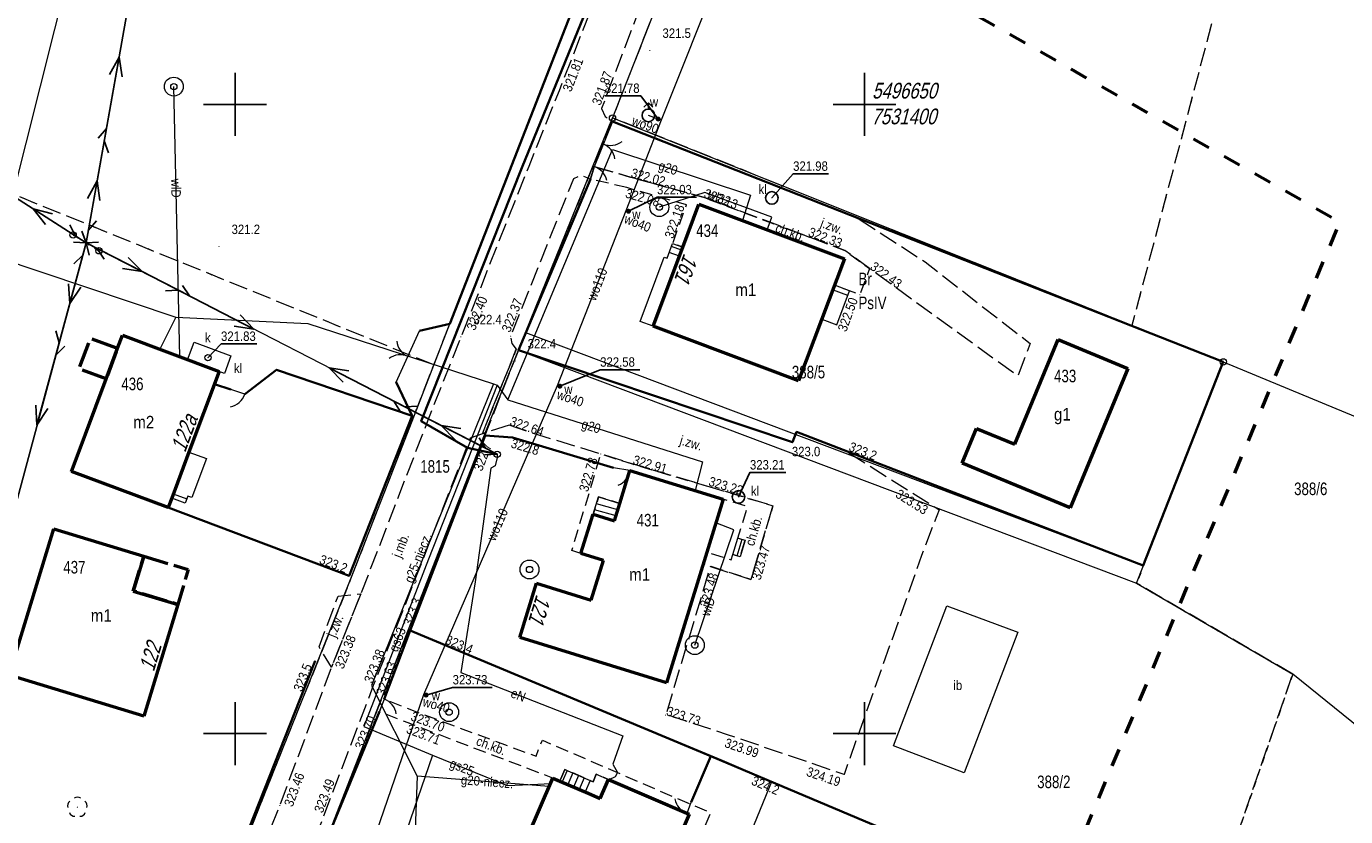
# Model space of a CAD drawing. Header units: metres. Extents: x 7523615 to 7533948, y 5492686 to 5502120.
# Tile 180 of 256: x 7531333 to 7531438, y 5496593 to 5496656. Entities that reach past the tile are written whole.
import ezdxf
from ezdxf.enums import TextEntityAlignment as Align

# ---------------------------------------------------------------- set-up
doc = ezdxf.new("R2010")
doc.units = ezdxf.units.M
for name, pattern in [('1.0_0.5', [1.5, 1, -0.5]), ('1.4_1.4', [2.8, 1.4, -1.4]), ('1.5_0.5', [2, 1.5, -0.5]), ('2.0_0.5', [2.5, 2, -0.5]), ('219-500', [0]), ('egkk-500', [2, 1.5, -0.5]), ('egug-500', [1, 0.5, -0.5]), ('otob_500', [0]), ('otof_500', [0]), ('suep_nn_500', [0]), ('supp_500', [1, 0.5, -0.5]), ('sutp_500', [0])]:
    doc.linetypes.add(name, pattern=pattern)
doc.layers.get('0').update_dxf_attribs({"color": 2, "lineweight": 5})
doc.styles.get("Standard").update_dxf_attribs({"font": 'Working1250', "width": 0.75})
doc.linetypes.add('902-500', pattern='A,3.75,0,[1,ksztalty.shx,S=0.5,R=0,X=0,Y=0],3.75', length=7.5)

# ---------------------------------------------------------------- blocks, each defined once
blk = doc.blocks.new('203')
at = {"linetype": 'Continuous', "lineweight": 0}
h = blk.add_hatch(color=0, dxfattribs=at)
edge = h.paths.add_edge_path()
edge.add_arc((0, 0), 0.045, 0, 360)
blk = doc.blocks.new('202')
at = {"color": 0, "linetype": 'Continuous', "lineweight": 0}
blk.add_circle((0, 0), 0.25, dxfattribs=at)
blk = doc.blocks.new('PW01')
at = {"linetype": 'Continuous', "lineweight": 13}
h = blk.add_hatch(color=0, dxfattribs=at)
edge = h.paths.add_edge_path()
edge.add_arc((0, 0), 0.045, 0, 360)
blk = doc.blocks.new('US13')
at = {"color": 0, "linetype": 'Continuous', "lineweight": 13}
for radius in [0.75, 0.25]:
    blk.add_circle((0, 0), radius, dxfattribs=at)
blk = doc.blocks.new('OP021')
at = {"linetype": 'Continuous', "lineweight": 13}
h = blk.add_hatch(color=0, dxfattribs=at)
edge = h.paths.add_edge_path()
edge.add_arc((0, 0), 0.05, 0, 360)
at = {"color": 0, "linetype": 'Continuous', "lineweight": 13}
for centre, start, end in [((-0.38, 0.124), 121.308, 202.548), ((0, 0.4), 49.272, 130.728), ((0.38, 0.124), 337.452, 58.692), ((-0.235, -0.324), 193.221, 274.871), ((0.235, -0.324), 265.129, 346.779)]:
    blk.add_arc(centre, 0.4, start, end, dxfattribs=at)
blk = doc.blocks.new('US15')
at = {"color": 0, "linetype": 'Continuous', "lineweight": 13}
blk.add_circle((0, 0), 0.25, dxfattribs=at)
blk = doc.blocks.new('US25')
at = {"linetype": 'Continuous', "lineweight": 0}
h = blk.add_hatch(color=0, dxfattribs=at)
edge = h.paths.add_edge_path()
edge.add_arc((0, 0), 0.2, 0, 360)
blk = doc.blocks.new('SUWH')
at = {"color": 0, "linetype": 'Continuous'}
for p in [(-0.354, 0.646), (0, 0.5), (0.354, 0.646)]:
    blk.add_line(p, (0, 1), dxfattribs=at)
blk.add_circle((0, 0), 0.5, dxfattribs=at)
blk = doc.blocks.new('SM05')
at = {"color": 0, "linetype": 'Continuous', "lineweight": 13}
blk.add_circle((0, 0), 0.25, dxfattribs=at)
blk = doc.blocks.new('SUEP1')
at = {"color": 0, "linetype": 'Continuous'}
for p, q in [((0, 0), (5, 0)), ((5, 0), (3.5, 0.5)), ((5, 0), (3.5, -0.5)), ((5, 0), (15, 0)), ((15, 0), (13.5, 0.5)), ((15, 0), (13.5, -0.5))]:
    blk.add_line(p, q, dxfattribs=at)
blk = doc.blocks.new('SUTP')
at = {"color": 0, "linetype": 'Continuous'}
for p, q in [((0, 0), (0.866, 0.5)), ((0, 0), (9.232, 0)), ((1.866, -0.5), (1, 0)), ((7.366, -0.5), (8.232, 0)), ((9.232, 0), (8.366, 0.5))]:
    blk.add_line(p, q, dxfattribs=at)
blk = doc.blocks.new('OK02')
at = {"color": 0, "linetype": 'Continuous', "lineweight": 0}
for centre, start, end in [((-1.5, 0), 0, 60), ((1.5, 0), 120, 180)]:
    blk.add_arc(centre, 1.5, start, end, dxfattribs=at)
blk = doc.blocks.new('OK04')
at = {"color": 0, "linetype": 'Continuous', "lineweight": 0}
blk.add_arc((1.5, 0.001), 1.5, 120, 180, dxfattribs=at)
blk = doc.blocks.new('SUKM')
at = {"color": 0, "linetype": 'Continuous'}
blk.add_circle((0, 0), 0.5, dxfattribs=at)
blk = doc.blocks.new('US22')
at = {"color": 0, "linetype": 'Continuous', "lineweight": 13}
blk.add_circle((0, 0), 0.25, dxfattribs=at)
blk = doc.blocks.new('RAMKA500K')
at = {"color": 0}
for p, q in [((150, 147.5), (150, 152.5)), ((200, 147.5), (200, 152.5)), ((147.5, 150), (152.5, 150)), ((197.5, 150), (202.5, 150)), ((150, 97.5), (150, 102.5)), ((200, 97.5), (200, 102.5)), ((147.5, 100), (152.5, 100)), ((197.5, 100), (202.5, 100))]:
    blk.add_line(p, q, dxfattribs=at)

msp = doc.modelspace()

# ---------------------------------------------------------------- linework, layer by layer
at = {"layer": '217-kontur klasyfikacyjny', "color": 7, "linetype": 'egkk-500', "lineweight": 18, "flags": 128}
for points in [[(7531396.82, 5496691.88), (7531379.98, 5496648.93)], [(7531367.05, 5496632.56), (7531380.12, 5496666.04)], [(7531430.12, 5496666.09), (7531421.25, 5496632.44)], [(7531365.79, 5496629.3), (7531307.56, 5496652.93)], [(7531379.98, 5496648.93), (7531373.06, 5496631.87)], [(7531421.25, 5496632.44), (7531379.98, 5496648.93)], [(7531365.79, 5496629.3), (7531367.05, 5496632.56)], [(7531373.06, 5496631.87), (7531372.5, 5496630.48)], [(7531428.5, 5496629.54), (7531421.25, 5496632.44)], [(7531372.5, 5496630.48), (7531363.78, 5496608.26)], [(7531364.24, 5496625.31), (7531365.79, 5496629.3)], [(7531421.62, 5496611.95), (7531428.5, 5496629.54)], [(7531359.23, 5496612.38), (7531364.24, 5496625.31)], [(7531352.42, 5496595.36), (7531359.23, 5496612.38)], [(7531434.02, 5496604.73), (7531421.62, 5496611.95)], [(7531363.78, 5496608.26), (7531356.87, 5496590.55)], [(7531426.31, 5496582.32), (7531434.02, 5496604.73)], [(7531348.4, 5496585.26), (7531352.42, 5496595.36)]]:
    msp.add_lwpolyline(points, dxfattribs=at)
at = {"layer": '218-kontur użytku gruntowego', "color": 7, "linetype": 'egug-500', "lineweight": 18, "flags": 128}
for points in [[(7531396.82, 5496691.88), (7531379.98, 5496648.93)], [(7531367.05, 5496632.56), (7531380.12, 5496666.04)], [(7531430.12, 5496666.09), (7531421.25, 5496632.44)], [(7531365.79, 5496629.3), (7531307.56, 5496652.93)], [(7531379.98, 5496648.93), (7531373.06, 5496631.87)], [(7531421.25, 5496632.44), (7531379.98, 5496648.93)], [(7531365.79, 5496629.3), (7531367.05, 5496632.56)], [(7531373.06, 5496631.87), (7531372.5, 5496630.48)], [(7531421.25, 5496632.44), (7531428.5, 5496629.54)], [(7531372.5, 5496630.48), (7531363.78, 5496608.26)], [(7531364.24, 5496625.31), (7531365.79, 5496629.3)], [(7531428.5, 5496629.54), (7531421.62, 5496611.95)], [(7531359.23, 5496612.38), (7531364.24, 5496625.31)], [(7531352.42, 5496595.36), (7531359.23, 5496612.38)], [(7531421.62, 5496611.95), (7531434.02, 5496604.73)], [(7531363.78, 5496608.26), (7531356.87, 5496590.55)], [(7531434.02, 5496604.73), (7531426.31, 5496582.32)], [(7531348.4, 5496585.26), (7531352.42, 5496595.36)]]:
    msp.add_lwpolyline(points, dxfattribs=at)
at = {"layer": '219-działka ewidencyjna', "color": 3, "linetype": '219-500', "lineweight": 18, "flags": 128}
for points in [[(7531396.82, 5496691.88), (7531379.98, 5496648.93)], [(7531367.05, 5496632.56), (7531380.12, 5496666.04)], [(7531373.06, 5496631.87), (7531379.98, 5496648.93)], [(7531379.98, 5496648.93), (7531428.5, 5496629.54)], [(7531364.24, 5496625.31), (7531367.05, 5496632.56)], [(7531372.5, 5496630.48), (7531373.06, 5496631.87)], [(7531373.06, 5496631.87), (7531422.15, 5496613.35)], [(7531369.81, 5496623.73), (7531372.5, 5496630.48)], [(7531372.5, 5496630.48), (7531421.62, 5496611.95)], [(7531422.15, 5496613.35), (7531428.5, 5496629.54)], [(7531428.5, 5496629.54), (7531614.77, 5496552.36)], [(7531359.23, 5496612.38), (7531364.24, 5496625.31)], [(7531363.78, 5496608.26), (7531369.81, 5496623.73)], [(7531352.42, 5496595.36), (7531359.23, 5496612.38)], [(7531421.62, 5496611.95), (7531434.02, 5496604.73)], [(7531356.87, 5496590.55), (7531363.78, 5496608.26)], [(7531363.78, 5496608.26), (7531388.68, 5496597.89)], [(7531449.46, 5496592.23), (7531434.02, 5496604.73)], [(7531388.68, 5496597.89), (7531392.64, 5496596.2)], [(7531378.94, 5496562.74), (7531392.64, 5496596.2)], [(7531392.64, 5496596.2), (7531409.42, 5496589.07)], [(7531348.4, 5496585.26), (7531352.42, 5496595.36)]]:
    msp.add_lwpolyline(points, dxfattribs=at)
at = {"layer": '312-budynek ewidencyjny', "color": 7, "linetype": 'CONTINUOUS', "lineweight": 50, "flags": 128}
for points in [[(7531385.56, 5496638.65), (7531386.84, 5496642.07)], [(7531386.84, 5496642.07), (7531398.4, 5496637.73)], [(7531383.2, 5496632.37), (7531385.56, 5496638.65)], [(7531398.4, 5496637.73), (7531394.76, 5496628.03)], [(7531394.76, 5496628.03), (7531383.2, 5496632.37)], [(7531339.75, 5496628.18), (7531340.66, 5496630.62)], [(7531340.66, 5496630.62), (7531341.05, 5496631.65)], [(7531341.05, 5496631.65), (7531348.72, 5496628.78)], [(7531411.94, 5496622.99), (7531415.38, 5496631.31)], [(7531415.38, 5496631.31), (7531420.93, 5496629.02)], [(7531348.72, 5496628.78), (7531346.33, 5496622.37)], [(7531420.93, 5496629.02), (7531416.34, 5496617.93)], [(7531338.11, 5496623.79), (7531339.75, 5496628.18)], [(7531337.01, 5496620.84), (7531338.11, 5496623.79)], [(7531407.76, 5496621.48), (7531408.9, 5496624.24)], [(7531408.9, 5496624.24), (7531411.94, 5496622.99)], [(7531346.33, 5496622.37), (7531344.96, 5496618.72)], [(7531416.34, 5496617.93), (7531407.76, 5496621.48)], [(7531344.68, 5496617.97), (7531337.01, 5496620.84)], [(7531380.56, 5496618.29), (7531381.37, 5496620.92)], [(7531381.37, 5496620.92), (7531388.77, 5496618.63)], [(7531344.96, 5496618.72), (7531344.68, 5496617.97)], [(7531380.13, 5496616.91), (7531380.56, 5496618.29)], [(7531388.77, 5496618.63), (7531387.47, 5496614.41)], [(7531377.47, 5496614.31), (7531378.44, 5496617.43)], [(7531378.44, 5496617.43), (7531380.13, 5496616.91)], [(7531332.06, 5496604.65), (7531335.6, 5496616.28)], [(7531335.6, 5496616.28), (7531342.75, 5496614.1)], [(7531342.75, 5496614.1), (7531341.91, 5496611.33)], [(7531379.26, 5496613.76), (7531377.47, 5496614.31)], [(7531387.47, 5496614.41), (7531384.26, 5496604.04)], [(7531378.29, 5496610.6), (7531379.26, 5496613.76)], [(7531372.61, 5496607.64), (7531373.94, 5496611.95)], [(7531373.94, 5496611.95), (7531378.29, 5496610.6)], [(7531341.91, 5496611.33), (7531345.44, 5496610.26)], [(7531345.44, 5496610.26), (7531342.75, 5496601.39)], [(7531384.26, 5496604.04), (7531372.61, 5496607.64)], [(7531342.75, 5496601.39), (7531332.06, 5496604.65)], [(7531370.27, 5496584.87), (7531375.24, 5496596.46)], [(7531375.24, 5496596.46), (7531375.79, 5496596.22)], [(7531375.79, 5496596.22), (7531378.04, 5496595.26)], [(7531379.01, 5496594.84), (7531379.66, 5496596.34)], [(7531379.66, 5496596.34), (7531386.07, 5496593.59)], [(7531378.04, 5496595.26), (7531379.01, 5496594.84)], [(7531386.07, 5496593.59), (7531380.45, 5496580.5)]]:
    msp.add_lwpolyline(points, dxfattribs=at)
at = {"layer": '352-schody', "color": 7, "linetype": 'CONTINUOUS', "lineweight": 18, "flags": 128}
for points in [[(7531383.2, 5496632.37), (7531382.17, 5496632.76), (7531384.09, 5496637.87), (7531384.32, 5496637.78), (7531384.76, 5496638.95), (7531385.56, 5496638.65)], [(7531383.2, 5496632.37), (7531382.17, 5496632.76), (7531384.09, 5496637.87), (7531384.32, 5496637.78), (7531384.76, 5496638.95), (7531385.56, 5496638.65)], [(7531396.6, 5496632.93), (7531397.81, 5496632.48), (7531398.82, 5496635.18), (7531397.61, 5496635.63)], [(7531396.6, 5496632.93), (7531397.81, 5496632.48), (7531398.82, 5496635.18), (7531397.61, 5496635.63)], [(7531346.33, 5496622.37), (7531347.73, 5496621.85), (7531346.57, 5496618.76), (7531346.25, 5496618.88), (7531346.04, 5496618.32), (7531344.96, 5496618.72)], [(7531346.33, 5496622.37), (7531347.73, 5496621.85), (7531346.57, 5496618.76), (7531346.25, 5496618.88), (7531346.04, 5496618.32), (7531344.96, 5496618.72)], [(7531378.44, 5496617.43), (7531378.87, 5496618.81), (7531380.56, 5496618.29), (7531380.13, 5496616.91)], [(7531378.44, 5496617.43), (7531378.87, 5496618.81), (7531380.56, 5496618.29), (7531380.13, 5496616.91)], [(7531389.94, 5496615.54), (7531390.52, 5496615.37), (7531390.11, 5496614.05), (7531389.54, 5496614.23)], [(7531389.94, 5496615.54), (7531390.52, 5496615.37), (7531390.11, 5496614.05), (7531389.54, 5496614.23)], [(7531375.8, 5496596.22), (7531376.19, 5496597.14), (7531378.44, 5496596.17), (7531378.69, 5496596.76), (7531379.66, 5496596.34), (7531379.01, 5496594.84)], [(7531375.8, 5496596.22), (7531376.19, 5496597.14), (7531378.44, 5496596.17), (7531378.69, 5496596.76), (7531379.66, 5496596.34), (7531379.01, 5496594.84)]]:
    msp.add_lwpolyline(points, close=True, dxfattribs=at)
for points in [[(7531385.3, 5496637.95), (7531384.49, 5496638.24)], [(7531385.47, 5496638.42), (7531384.67, 5496638.7)], [(7531398.68, 5496634.81), (7531397.47, 5496635.26)], [(7531345.08, 5496619.05), (7531346.16, 5496618.65)], [(7531380.41, 5496617.79), (7531378.7, 5496618.27)], [(7531380.26, 5496617.31), (7531378.55, 5496617.79)], [(7531389.89, 5496614.12), (7531390.28, 5496615.44)], [(7531376.37, 5496597.06), (7531375.97, 5496596.15)], [(7531376.83, 5496596.87), (7531376.42, 5496595.95)], [(7531377.29, 5496596.67), (7531376.88, 5496595.75)], [(7531377.74, 5496596.47), (7531377.34, 5496595.56)], [(7531378.2, 5496596.27), (7531377.8, 5496595.36)]]:
    msp.add_lwpolyline(points, dxfattribs=at)
at = {"layer": 'blok - nawis', "color": 7, "linetype": '2.0_0.5', "lineweight": 50, "flags": 128}
for points in [[(7531339.75, 5496628.18), (7531337.6, 5496628.99), (7531338.51, 5496631.42), (7531340.66, 5496630.62)], [(7531342.75, 5496614.1), (7531346.28, 5496613.03), (7531345.44, 5496610.26), (7531341.91, 5496611.33)]]:
    msp.add_lwpolyline(points, close=True, dxfattribs=at)
at = {"layer": 'brama', "color": 7, "linetype": 'otob_500', "lineweight": 18, "flags": 128}
for points in [[(7531379.98, 5496648.65), (7531378.52, 5496645.05)], [(7531362.8, 5496627.93), (7531364.64, 5496632.01)]]:
    msp.add_lwpolyline(points, dxfattribs=at)
at = {"layer": 'chodnik', "color": 7, "linetype": '1.0_0.5', "lineweight": 18, "flags": 128}
for points in [[(7531381.11, 5496643.39), (7531378.22, 5496644.07), (7531378.52, 5496645.05), (7531381.39, 5496644.23), (7531387.18, 5496642.63), (7531398.44, 5496638.4), (7531400.39, 5496636.95), (7531399.64, 5496634.88), (7531398.82, 5496635.18), (7531397.61, 5496635.63), (7531398.4, 5496637.73), (7531386.84, 5496642.07), (7531385.56, 5496638.65), (7531384.76, 5496638.95), (7531385.85, 5496642.02)], [(7531377.47, 5496614.31), (7531376.75, 5496614.55), (7531379.06, 5496622.22), (7531381.54, 5496621.43), (7531390.72, 5496618.71), (7531392.73, 5496618.11), (7531390.98, 5496612.24), (7531387.77, 5496613.29), (7531387.18, 5496613.48), (7531387.47, 5496614.41), (7531389.41, 5496613.81), (7531389.54, 5496614.23), (7531390.11, 5496614.05), (7531390.52, 5496615.37), (7531389.94, 5496615.54), (7531390.71, 5496618.03), (7531388.77, 5496618.63), (7531381.37, 5496620.92), (7531380.56, 5496618.29), (7531378.87, 5496618.81), (7531378.44, 5496617.43)], [(7531361.48, 5496601.74), (7531361.85, 5496602.73), (7531364.14, 5496601.82), (7531373.91, 5496598.2), (7531374.41, 5496599.47), (7531387.76, 5496593.71), (7531386.56, 5496590.73), (7531385.11, 5496591.36), (7531386.07, 5496593.59), (7531379.66, 5496596.34), (7531378.69, 5496596.76), (7531378.44, 5496596.17), (7531376.19, 5496597.14), (7531375.8, 5496596.22), (7531375.24, 5496596.46), (7531363.75, 5496600.84)]]:
    msp.add_lwpolyline(points, close=True, dxfattribs=at)
at = {"layer": 'furtka', "color": 7, "linetype": 'otof_500', "lineweight": 18, "flags": 128}
for points in [[(7531378.52, 5496645.05), (7531378.22, 5496644.07)], [(7531350.76, 5496626.97), (7531349.65, 5496627.34)], [(7531381.37, 5496620.92), (7531380.06, 5496621.12)], [(7531361.85, 5496602.73), (7531361.48, 5496601.74)], [(7531385.91, 5496593.66), (7531386.22, 5496594.54)]]:
    msp.add_lwpolyline(points, dxfattribs=at)
at = {"layer": 'inna budowla', "color": 7, "linetype": 'CONTINUOUS', "lineweight": 18, "flags": 128}
msp.add_lwpolyline([(7531402.31, 5496599.03), (7531406.54, 5496610.15), (7531412.18, 5496608.05), (7531407.92, 5496596.89)], close=True, dxfattribs=at)
at = {"layer": 'jezdnia', "color": 7, "linetype": '1.5_0.5', "lineweight": 18, "flags": 128}
for points in [[(7531341.96, 5496579.6), (7531344.59, 5496580.12), (7531346.31, 5496581.03), (7531347.83, 5496582.66), (7531349.41, 5496584.93), (7531350.61, 5496587.16), (7531351.65, 5496589.58), (7531353.55, 5496594.28), (7531357.67, 5496605.28), (7531360, 5496611.11), (7531365.31, 5496624.85), (7531368.19, 5496632.12), (7531373.35, 5496645.09), (7531375.76, 5496651.1), (7531381.13, 5496664.87), (7531385.31, 5496675.12), (7531391.32, 5496690.1), (7531396.56, 5496703.03), (7531405.31, 5496724.6), (7531407.97, 5496731.01), (7531416.15, 5496751.28), (7531419.26, 5496759.65), (7531424.16, 5496773.08), (7531428.9, 5496786.45), (7531431, 5496792.43), (7531433.3, 5496798.63), (7531436.54, 5496806.92), (7531442.07, 5496820.55), (7531446.62, 5496832.02), (7531452.91, 5496847.86), (7531456.18, 5496856.59), (7531460.71, 5496869.22), (7531465.25, 5496881.35), (7531469.06, 5496890.51), (7531472.01, 5496897.89), (7531474.58, 5496904.41), (7531479.36, 5496916.71), (7531483.59, 5496928.01), (7531485.86, 5496934.87), (7531486.1, 5496936.4), (7531485.86, 5496938.5), (7531485.31, 5496940.07), (7531484.35, 5496941.49), (7531489.4, 5496939.74), (7531491.72, 5496938.91), (7531490.57, 5496937.32), (7531489.13, 5496933.17), (7531486.68, 5496926.19), (7531482.85, 5496915.85), (7531475.29, 5496896.55), (7531472.6, 5496889.73), (7531468.43, 5496879.62), (7531464.26, 5496868.62), (7531459.37, 5496854.94), (7531456.4, 5496847.02), (7531449.75, 5496830.29), (7531445.43, 5496819.38), (7531439.75, 5496805.4), (7531436.71, 5496797.75), (7531431.93, 5496784.33), (7531427.53, 5496772.12), (7531422.45, 5496758.05), (7531419.49, 5496750.15), (7531411.06, 5496729.22), (7531408.69, 5496723.33), (7531407.94, 5496721.49), (7531400.15, 5496702.46), (7531394.46, 5496688.3), (7531388.65, 5496674.01), (7531384.58, 5496664.05), (7531382.38, 5496658.3), (7531379.12, 5496649.69), (7531379.4, 5496649.04), (7531379.98, 5496648.65), (7531378.52, 5496645.05), (7531378.22, 5496644.07), (7531377.49, 5496644.35), (7531376.87, 5496644.08), (7531371.89, 5496631.58), (7531371.99, 5496630.99), (7531372.34, 5496630.55), (7531369.64, 5496623.82), (7531368.68, 5496623.49), (7531360.98, 5496603.81), (7531356.99, 5496593.34), (7531355.79, 5496590.18), (7531355.91, 5496588.9), (7531354.27, 5496584.95), (7531352.9, 5496582.9), (7531351.75, 5496581.87), (7531350.95, 5496580.13), (7531350.64, 5496577.58), (7531350.63, 5496575.39), (7531345.31, 5496578.28)], [(7531399.58, 5496640.89), (7531404.82, 5496637.48), (7531413.16, 5496631), (7531412.17, 5496628.42), (7531400.39, 5496636.95), (7531398.44, 5496638.4), (7531387.18, 5496642.63), (7531381.39, 5496644.23), (7531378.52, 5496645.05), (7531379.98, 5496648.65)], [(7531371.76, 5496624.52), (7531369.64, 5496623.82), (7531372.34, 5496630.55), (7531394.28, 5496623.15), (7531394.6, 5496623.97), (7531398.51, 5496622.46), (7531405.93, 5496617.79), (7531404.54, 5496614.15), (7531398.38, 5496596.75), (7531391.67, 5496599.04), (7531389.13, 5496599.91), (7531384.24, 5496601.51), (7531387.77, 5496613.29), (7531390.98, 5496612.24), (7531392.73, 5496618.11), (7531390.72, 5496618.71), (7531381.54, 5496621.43), (7531379.06, 5496622.22), (7531373.33, 5496623.96)], [(7531360, 5496611.11), (7531357.67, 5496605.28), (7531356.67, 5496606.88), (7531358.18, 5496610.92)]]:
    msp.add_lwpolyline(points, close=True, dxfattribs=at)
at = {"layer": 'obudowa ochronna przewodu', "color": 7, "linetype": 'CONTINUOUS', "lineweight": 35, "flags": 128}
msp.add_lwpolyline([(7531370.82, 5496622.2), (7531368.46, 5496622.72), (7531364.79, 5496624.82), (7531372.77, 5496644.95), (7531379.67, 5496661.84), (7531381.64, 5496668.16), (7531387.57, 5496682.69), (7531393.79, 5496698.01), (7531398.6, 5496710.33), (7531401.07, 5496716.93)], dxfattribs=at)
at = {"layer": 'ogrodzenie trwałe', "color": 7, "linetype": '902-500', "lineweight": 35, "flags": 128}
for points in [[(7531380.12, 5496666.04), (7531367.05, 5496632.56), (7531364.64, 5496632.01)], [(7531379.98, 5496648.65), (7531428.5, 5496629.54), (7531422.15, 5496613.35), (7531394.6, 5496623.97), (7531394.28, 5496623.15), (7531372.5, 5496630.48), (7531378.22, 5496644.07)], [(7531364.07, 5496625.24), (7531353.29, 5496628.92), (7531350.76, 5496626.97)], [(7531362.8, 5496627.93), (7531364.07, 5496625.24), (7531359.07, 5496612.54), (7531344.68, 5496617.97)], [(7531349.65, 5496627.34), (7531348.35, 5496627.77)], [(7531363.9, 5496608.18), (7531369.87, 5496623.69)], [(7531369.87, 5496623.69), (7531372.04, 5496623.52), (7531380.06, 5496621.12)], [(7531409.42, 5496589.07), (7531391.04, 5496596.82), (7531387.79, 5496598.2), (7531363.9, 5496608.18), (7531361.85, 5496602.73)], [(7531356.36, 5496605.77), (7531348.31, 5496585.38), (7531345.39, 5496583.74)], [(7531361.48, 5496601.74), (7531356.87, 5496590.55), (7531370.27, 5496584.87)], [(7531386.22, 5496594.54), (7531387.79, 5496598.2)]]:
    msp.add_lwpolyline(points, dxfattribs=at)
at = {"layer": 'osadnik  szambo', "color": 7, "linetype": 'CONTINUOUS', "lineweight": 18, "flags": 128}
msp.add_lwpolyline([(7531346.23, 5496629.71), (7531346.76, 5496631.11), (7531349.67, 5496630.02), (7531349.15, 5496628.62)], close=True, dxfattribs=at)
at = {"layer": 'przewód elektroenergetyczny niskiego napięcia', "color": 1, "linetype": 'suep_nn_500', "lineweight": 18, "flags": 128}
for points in [[(7531338.16, 5496639), (7531345.01, 5496677.54)], [(7531338.16, 5496639), (7531313.38, 5496654.89)], [(7531327.43, 5496599.16), (7531338.16, 5496639)], [(7531370.82, 5496622.2), (7531338.16, 5496639)]]:
    msp.add_lwpolyline(points, dxfattribs=at)
at = {"layer": 'przewód elektroenergetyczny podziemny', "color": 7, "linetype": 'CONTINUOUS', "lineweight": 18, "flags": 128}
for points in [[(7531370.82, 5496622.2), (7531368.46, 5496622.72), (7531364.79, 5496624.82), (7531372.77, 5496644.95), (7531379.67, 5496661.84), (7531381.64, 5496668.16)], [(7531370.82, 5496622.2), (7531370.81, 5496621.95), (7531370.67, 5496621.27), (7531370.31, 5496621.08), (7531369.07, 5496612.07), (7531367.93, 5496604.84), (7531380.8, 5496599.83), (7531380, 5496597.57), (7531380.39, 5496596.9), (7531380.2, 5496596.55), (7531379.69, 5496596.33)]]:
    msp.add_lwpolyline(points, dxfattribs=at)
at = {"layer": 'przewód gazowy', "color": 7, "linetype": 'CONTINUOUS', "lineweight": 18, "flags": 128}
for points in [[(7531346.89, 5496797.84), (7531347.19, 5496783.75), (7531347.15, 5496735.49), (7531346.01, 5496721.8), (7531344.92, 5496709.3), (7531340.85, 5496687.2), (7531337.41, 5496670.03), (7531336.78, 5496660.53), (7531331.07, 5496637.85), (7531345.3, 5496633.1), (7531355.78, 5496632.59), (7531370.52, 5496627.79)], [(7531371.67, 5496626.53), (7531379.99, 5496646.41), (7531390.95, 5496642.8), (7531390.31, 5496640.77)], [(7531345.3, 5496633.1), (7531344.03, 5496630.54)], [(7531370.83, 5496627.68), (7531365.35, 5496613.85), (7531360.22, 5496600.57), (7531365.67, 5496598.28), (7531361.84, 5496587.11), (7531358.45, 5496579.36), (7531363.94, 5496576.25), (7531362.87, 5496569.62), (7531362.42, 5496566.74), (7531361.41, 5496559.48), (7531360.03, 5496548.1), (7531359.94, 5496545.78)], [(7531370.52, 5496627.79), (7531360.84, 5496603.82), (7531364.46, 5496596.61), (7531363.54, 5496571.81), (7531362.03, 5496563.3), (7531359.92, 5496547.9)], [(7531370.52, 5496627.79), (7531370.83, 5496627.68), (7531371.67, 5496626.53), (7531387.14, 5496621.6), (7531386.54, 5496619.32)], [(7531365.67, 5496598.28), (7531371.62, 5496595.86), (7531374.06, 5496595.98)], [(7531374.95, 5496595.78), (7531364.46, 5496596.61)], [(7531374.06, 5496595.98), (7531375.06, 5496596.03)]]:
    msp.add_lwpolyline(points, dxfattribs=at)
at = {"layer": 'przewód telekomunikacyjny napowietrzny', "color": 30, "linetype": 'sutp_500', "lineweight": 18, "flags": 128}
for points in [[(7531345.01, 5496677.54), (7531338.16, 5496639)], [(7531313.38, 5496654.89), (7531338.16, 5496639)], [(7531338.16, 5496639), (7531313.38, 5496654.89)], [(7531338.16, 5496639), (7531327.43, 5496599.16)], [(7531370.82, 5496622.2), (7531338.16, 5496639)]]:
    msp.add_lwpolyline(points, dxfattribs=at)
at = {"layer": 'przewód wodociągowy', "color": 7, "linetype": 'CONTINUOUS', "lineweight": 18, "flags": 128}
for points in [[(7531352.84, 5496492.23), (7531352.68, 5496492.88), (7531352.39, 5496503.39), (7531352.38, 5496504), (7531352.38, 5496504.38), (7531358.74, 5496556.85), (7531350.25, 5496558.83), (7531349.8, 5496558.89), (7531364.99, 5496603.11), (7531375.62, 5496627.67), (7531381.07, 5496641.58), (7531383.87, 5496648.77), (7531412.59, 5496720.68), (7531412.9, 5496721.5), (7531380.31, 5496739.13), (7531381.59, 5496747.08), (7531385.38, 5496769.25), (7531384.28, 5496769.59), (7531351.49, 5496779.8), (7531339.86, 5496783.8), (7531339.18, 5496783.99), (7531342.98, 5496803.93)], [(7531345.6, 5496629.95), (7531345.13, 5496651.42)], [(7531383.87, 5496648.77), (7531383.61, 5496648.84), (7531382.83, 5496649.13)], [(7531392.27, 5496640.03), (7531392.65, 5496641.03), (7531387.31, 5496643.01), (7531383.7, 5496641.84)], [(7531381.07, 5496641.58), (7531381.25, 5496641.51)], [(7531375.62, 5496627.67), (7531375.8, 5496627.61)], [(7531386.52, 5496607.03), (7531389.63, 5496616.2), (7531388.19, 5496616.75)], [(7531364.99, 5496603.11), (7531365.17, 5496603.06)]]:
    msp.add_lwpolyline(points, dxfattribs=at)
at = {"layer": 'rzędna-Atr2', "color": 7, "flags": 128}
for points in [[(7531383.61, 5496648.84), (7531382.22, 5496650.68), (7531379.37, 5496650.68)], [(7531392.64, 5496642.57), (7531394.33, 5496644.49), (7531397.15, 5496644.49)], [(7531381.25, 5496641.51), (7531383.52, 5496642.62), (7531386.66, 5496642.62)], [(7531347.84, 5496629.87), (7531348.88, 5496630.97), (7531351.73, 5496630.97)], [(7531375.8, 5496627.61), (7531379, 5496628.92), (7531382.15, 5496628.92)], [(7531389.99, 5496618.81), (7531390.9, 5496620.75), (7531393.75, 5496620.75)], [(7531365.17, 5496603.06), (7531367.28, 5496603.67), (7531370.43, 5496603.67)]]:
    msp.add_lwpolyline(points, dxfattribs=at)
at = {"layer": 'słup przewodów napowietrznych', "color": 7, "linetype": 'supp_500', "lineweight": 18, "flags": 128}
msp.add_lwpolyline([(7531337.13, 5496639.62), (7531339.18, 5496638.37)], dxfattribs=at)
at = {"layer": 'Zakres', "color": 5, "linetype": '1.4_1.4', "lineweight": 50, "flags": 128}
msp.add_lwpolyline([(7531743.27, 5499246.67), (7531674.19, 5499075.04), (7531617.16, 5499130.01), (7531497.22, 5499019.6), (7531360.69, 5498909.88), (7531137.38, 5498723.26), (7530837.96, 5498471.05), (7530827.29, 5498468.56), (7530555.83, 5498209.93), (7530490.21, 5498246.48), (7530415.42, 5498175.93), (7530370.97, 5498140.65), (7530313.12, 5498105.37), (7530175.54, 5498113.13), (7530201.64, 5498273.29), (7530135.32, 5498299.4), (7530095.81, 5498250.01), (7529934.94, 5498278.94), (7529886.55, 5498254.6), (7529886.96, 5498227.43), (7529861.56, 5498166.05), (7529795.24, 5498157.58), (7529752.2, 5498064.45), (7529512.79, 5498134.24), (7529497.7, 5498245.62), (7529418.48, 5498260.59), (7529163.77, 5498290.23), (7529123.55, 5498137.12), (7529361.33, 5498088.44), (7529468.57, 5498017.18), (7529499.62, 5497998.73), (7529568.05, 5497998.13), (7529612.5, 5497967.79), (7529759.26, 5497962.85), (7529731.04, 5497742.01), (7529837.62, 5497773.43), (7529926.26, 5498000.98), (7530249.5, 5497965.97), (7530399.55, 5498036.46), (7530504.33, 5498041.17), (7530550.19, 5498000.25), (7530485.28, 5497939.57), (7530567.12, 5497896.53), (7530578.58, 5497865.95), (7530414.96, 5497723.67), (7530456.35, 5497670.63), (7530620.04, 5497828.68), (7530672.25, 5497834.44), (7530708.23, 5497874.66), (7530802.89, 5497949.74), (7531291.02, 5497844.85), (7531633.86, 5497783.35), (7531723.76, 5497752.95), (7531716.74, 5497689.82), (7531638.86, 5497701.8), (7531607.99, 5497651.88), (7531593.17, 5497646.23), (7531554.37, 5497551.69), (7531542.2, 5497533.11), (7531433.37, 5497444.09), (7531365.28, 5497382.71), (7531307.01, 5497340.61), (7531265.62, 5497313.74), (7531154.14, 5497225.54), (7531069.47, 5497140.17), (7531095.58, 5497066.79), (7531227.52, 5497061.86), (7531269.85, 5497013.88), (7531267.74, 5496900.28), (7531245.86, 5496824.79), (7531285.37, 5496797.98), (7531257.86, 5496726.01), (7531235.28, 5496726.72), (7531225.4, 5496699.91), (7531197.11, 5496699.88), (7531185.19, 5496624.41), (7531253.8, 5496571.67), (7531243.22, 5496477.48), (7531256.45, 5496456.49), (7531351.7, 5496436.03), (7531399.67, 5496549.62), (7531437.77, 5496640.64), (7531396.85, 5496663.92), (7531455.59, 5496799.21), (7531464.06, 5496818.26), (7531468.64, 5496848.96), (7531480.28, 5496877.18), (7531555.07, 5497002.95), (7531557.66, 5497022.17), (7531504.63, 5497031.87), (7531386.27, 5497072.44), (7531447.65, 5497179.68), (7531472.88, 5497186.56), (7531542.73, 5497165.75), (7531534.96, 5497117.77), (7531587.88, 5497105.78), (7531625.63, 5497206.32), (7531717.2, 5497165.38), (7531739.28, 5497219.08), (7531634.8, 5497264.88), (7531650.32, 5497306.51), (7531689.66, 5497342.67), (7531724.67, 5497377.51), (7531750.16, 5497383.41), (7531790.73, 5497415.16), (7531807.49, 5497435.8), (7531857.05, 5497525.94), (7531880.16, 5497531.76), (7531912.79, 5497579.21), (7531951.42, 5497582.56), (7531983.17, 5497634.77), (7532010.16, 5497686.45), (7532022.45, 5497715.67), (7532045.96, 5497826.68), (7532028.32, 5497890.18), (7532058.84, 5497978.73), (7532130.81, 5498096.73), (7532169.26, 5498228.67), (7532173.67, 5498272.59), (7532173.45, 5498329.02), (7532174.2, 5498362.37), (7532178.84, 5498457.8), (7532136.75, 5498585.56), (7532124.81, 5498799.34), (7532152.62, 5498813.57), (7532125.69, 5499032.47), (7532124.99, 5499095.27), (7532200.95, 5499066.75), (7532264.33, 5499123.02), (7532116.22, 5499183.81), (7531993.34, 5499227.79), (7531913.61, 5499254.72), (7531816.6, 5499290.94), (7531739.75, 5499297.76), (7531571.83, 5499328.1), (7531549.25, 5499297.76), (7531536.55, 5499281.53), (7531425.08, 5499226.5), (7531439.19, 5499201.8), (7531552.78, 5499254.72), (7531607.81, 5499273.77), (7531677.13, 5499271.21)], close=True, dxfattribs=at)

# ---------------------------------------------------------------- block references
at = {"layer": '202-punkt graniczny', "color": 7, "linetype": 'CONTINUOUS', "lineweight": 18}
for p in [(7531379.98, 5496648.93), (7531428.5, 5496629.54)]:
    msp.add_blockref('202', p, dxfattribs=at)
at = {"layer": '203-punkt graniczny', "color": 3, "linetype": 'CONTINUOUS', "lineweight": 18}
for p in [(7531367.05, 5496632.56), (7531373.06, 5496631.87), (7531372.5, 5496630.48), (7531364.24, 5496625.31), (7531369.81, 5496623.73), (7531422.15, 5496613.35), (7531359.23, 5496612.38), (7531421.62, 5496611.95), (7531363.78, 5496608.26), (7531434.02, 5496604.73), (7531388.68, 5496597.89), (7531392.64, 5496596.2), (7531352.42, 5496595.36)]:
    msp.add_blockref('203', p, dxfattribs=at)
at = {"layer": 'brama', "color": 7, "linetype": 'CONTINUOUS', "lineweight": 18}
for p, rotation in [((7531379.25, 5496646.85), 247.925), ((7531363.72, 5496629.97), 65.726)]:
    msp.add_blockref('OK02', p, dxfattribs=dict(at, rotation=rotation))
at = {"layer": 'drzewo liściaste', "color": 7, "linetype": 'CONTINUOUS', "lineweight": 18}
msp.add_blockref('OP021', (7531337.47, 5496594.15), dxfattribs=at)
at = {"layer": 'furtka', "color": 7, "linetype": 'CONTINUOUS', "lineweight": 18}
for p, rotation in [((7531378.52, 5496645.05), 252.979), ((7531350.76, 5496626.97), 161.565), ((7531381.37, 5496620.92), 171.32), ((7531361.85, 5496602.73), 249.507), ((7531385.91, 5496593.66), 70.594)]:
    msp.add_blockref('OK04', p, dxfattribs=dict(at, rotation=rotation))
at = {"layer": 'hydrant', "color": 7, "linetype": 'CONTINUOUS', "lineweight": 18}
msp.add_blockref('SUWH', (7531382.83, 5496649.13), dxfattribs=at)
at = {"layer": 'osadnik  szambo', "color": 7, "linetype": 'CONTINUOUS', "lineweight": 18}
for p in [(7531392.64, 5496642.57), (7531389.99, 5496618.81)]:
    msp.add_blockref('SUKM', p, dxfattribs=at)
at = {"layer": 'pikieta naturalna', "color": 7, "linetype": 'CONTINUOUS', "lineweight": 13}
for p in [(7531382.95, 5496654.29), (7531348.72, 5496638.7), (7531367.93, 5496631.53), (7531372.24, 5496629.61), (7531369.87, 5496623.69), (7531372.04, 5496623.52), (7531398.53, 5496622.52), (7531393.23, 5496621.04), (7531359.07, 5496612.54), (7531363.9, 5496608.18), (7531366.45, 5496607.12), (7531356.36, 5496605.77), (7531391.04, 5496596.82)]:
    msp.add_blockref('PW01', p, dxfattribs=at)
at = {"layer": 'pikieta sztuczna', "color": 7, "linetype": 'CONTINUOUS', "lineweight": 13}
for p in [(7531375.76, 5496651.1), (7531379.12, 5496649.69), (7531381.39, 5496644.23), (7531381.11, 5496643.39), (7531387.18, 5496642.63), (7531385.85, 5496642.02), (7531398.44, 5496638.4), (7531400.39, 5496636.95), (7531399.64, 5496634.88), (7531368.19, 5496632.12), (7531371.89, 5496631.58), (7531371.76, 5496624.52), (7531379.06, 5496622.22), (7531381.54, 5496621.43), (7531390.72, 5496618.71), (7531405.93, 5496617.79), (7531387.77, 5496613.29), (7531390.98, 5496612.24), (7531357.67, 5496605.28), (7531360.98, 5496603.81), (7531361.85, 5496602.73), (7531361.48, 5496601.74), (7531364.14, 5496601.82), (7531384.2, 5496601.47), (7531363.75, 5496600.84), (7531389.13, 5496599.91), (7531398.38, 5496596.75), (7531353.55, 5496594.28)]:
    msp.add_blockref('PW01', p, dxfattribs=at)
at = {"layer": 'przewód elektroenergetyczny niskiego napięcia', "color": 1, "linetype": 'CONTINUOUS', "lineweight": 18}
for p, rotation in [((7531338.16, 5496639), 79.922), ((7531338.16, 5496639), 147.33), ((7531338.16, 5496639), 254.926), ((7531338.16, 5496639), 332.779), ((7531370.82, 5496622.2), 152.779)]:
    msp.add_blockref('SUEP1', p, dxfattribs=dict(at, rotation=rotation))
at = {"layer": 'przewód telekomunikacyjny napowietrzny', "color": 30, "linetype": 'CONTINUOUS', "lineweight": 18}
for p, rotation in [((7531338.16, 5496639), 79.922), ((7531338.16, 5496639), 147.33), ((7531338.16, 5496639), 254.926), ((7531338.16, 5496639), 332.779), ((7531370.82, 5496622.2), 152.779)]:
    msp.add_blockref('SUTP', p, dxfattribs=dict(at, rotation=rotation))
at = {"layer": 'rzędna', "color": 7, "linetype": 'CONTINUOUS', "lineweight": 18}
for p in [(7531383.61, 5496648.84), (7531392.64, 5496642.57), (7531381.25, 5496641.51), (7531347.84, 5496629.87), (7531375.8, 5496627.61), (7531389.99, 5496618.81), (7531365.17, 5496603.06)]:
    msp.add_blockref('PW01', p, dxfattribs=at)
at = {"layer": 'studnia zwykła', "color": 7, "linetype": 'CONTINUOUS', "lineweight": 18}
for p in [(7531345.13, 5496651.42), (7531383.7, 5496641.84), (7531373.39, 5496613.04), (7531386.52, 5496607.03), (7531367, 5496601.7)]:
    msp.add_blockref('US13', p, dxfattribs=at)
at = {"layer": 'słup przewodów napowietrznych', "color": 7, "linetype": 'CONTINUOUS', "lineweight": 18}
for name, p in [('SM05', (7531337.13, 5496639.62)), ('SM05', (7531339.18, 5496638.37)), ('US15', (7531370.82, 5496622.2))]:
    msp.add_blockref(name, p, dxfattribs=at)
at = {"layer": 'Wstawianie ramki sekcyjnej z opisem', "color": 7, "linetype": 'CONTINUOUS', "lineweight": 13}
msp.add_blockref('RAMKA500K', (7531200, 5496500), dxfattribs=at)
at = {"layer": 'właz do komory lub kanału - okrągły', "color": 7, "linetype": 'CONTINUOUS', "lineweight": 18}
msp.add_blockref('US22', (7531347.84, 5496629.87), dxfattribs=at)
at = {"layer": 'zasuwa lub zawór', "color": 7, "linetype": 'CONTINUOUS', "lineweight": 18}
for p in [(7531383.61, 5496648.84), (7531381.25, 5496641.51), (7531375.8, 5496627.61), (7531365.17, 5496603.06)]:
    msp.add_blockref('US25', p, dxfattribs=at)

# ---------------------------------------------------------------- texts
at = {"layer": '209-oznaczenie konturu klasyfikacyjnego', "color": 7, "linetype": 'CONTINUOUS', "lineweight": 18, "width": 0.79}
msp.add_text('PsIV', height=1, dxfattribs=at).set_placement((7531399.52, 5496634.73), align=Align.TOP_LEFT)
at = {"layer": '210-oznaczenie konturu użytku gruntowego', "color": 7, "linetype": 'CONTINUOUS', "lineweight": 18, "width": 0.79}
msp.add_text('Br', height=1, dxfattribs=at).set_placement((7531399.52, 5496635.63))
at = {"layer": '211-numer działki ewidencyjnej', "color": 3, "linetype": 'CONTINUOUS', "lineweight": 18, "width": 0.79}
for s, p in [('388/5', (7531394.23, 5496629.23)), ('1815', (7531364.71, 5496621.73)), ('388/2', (7531413.72, 5496596.66))]:
    msp.add_text(s, height=1, dxfattribs=at).set_placement(p, align=Align.TOP_LEFT)
msp.add_text('388/6', height=1, dxfattribs=at).set_placement((7531434.13, 5496618.95))
at = {"layer": '238-Punkt adresowy budynku', "color": 7, "linetype": 'CONTINUOUS', "lineweight": 25, "oblique": 15, "width": 0.79}
for s, rotation, p in [('161', 249.426, (7531385.28, 5496637.19)), ('122a', 69.506, (7531346.54, 5496623.66)), ('121', 252.846, (7531373.62, 5496610.05)), ('122', 73.127, (7531343.86, 5496605.92))]:
    msp.add_text(s, height=1.25, rotation=rotation, dxfattribs=at).set_placement(p, align=Align.CENTER)
at = {"layer": '312-oznaczenie budynku ewidencyjnego', "color": 7, "linetype": 'CONTINUOUS', "lineweight": 18, "width": 0.79}
for s, p in [('434', (7531386.63, 5496639.47)), ('433', (7531415.06, 5496627.92)), ('436', (7531340.96, 5496627.29)), ('431', (7531381.9, 5496616.46)), ('437', (7531336.35, 5496612.72))]:
    msp.add_text(s, height=1, dxfattribs=at).set_placement(p)
at = {"layer": '312-oznaczenie budynku ewidencyjnego-Atr117', "color": 7, "width": 0.9}
for s, p in [('m1', (7531390.57, 5496635.27)), ('g1', (7531415.72, 5496625.38)), ('m2', (7531342.74, 5496624.75)), ('m1', (7531382.14, 5496612.64)), ('m1', (7531339.37, 5496609.38))]:
    msp.add_text(s, height=1, dxfattribs=at).set_placement(p, align=Align.MIDDLE_CENTER)
at = {"layer": '996-Tekst dodatkowy mały', "color": 7, "linetype": 'CONTINUOUS', "lineweight": 18, "oblique": 15, "width": 0.79}
for s, p in [('5496650', (7531400.6, 5496650.47)), ('7531400', (7531400.55, 5496648.42))]:
    msp.add_text(s, height=1.25, dxfattribs=at).set_placement(p)
at = {"layer": 'chodnik-Atr17', "color": 7, "width": 0.9}
for rotation, p in [(339.422, (7531392.85, 5496639.9)), (73.399, (7531391.21, 5496614.85)), (339.133, (7531369.08, 5496599.11))]:
    msp.add_text('ch.kb.', height=0.75, rotation=rotation, dxfattribs=at).set_placement(p)
at = {"layer": 'inna budowla-Atr17', "color": 7, "width": 0.9}
msp.add_text('ib', height=0.75, dxfattribs=at).set_placement((7531407.06, 5496603.46))
at = {"layer": 'jezdnia-Atr17', "color": 7, "width": 0.9}
for s, rotation, p in [('j.zw.', 339.41, (7531396.43, 5496640.28)), ('j.zw.', 343.495, (7531385.26, 5496622.99)), ('j.mb.', 68.631, (7531363.15, 5496613.91)), ('j.zw.', 68.215, (7531357.96, 5496607.58))]:
    msp.add_text(s, height=0.75, rotation=rotation, dxfattribs=at).set_placement(p)
at = {"layer": 'osadnik  szambo-Atr17', "color": 7, "width": 0.9}
for p in [(7531391.58, 5496642.88), (7531349.91, 5496628.66), (7531390.98, 5496618.9)]:
    msp.add_text('kl', height=0.75, dxfattribs=at).set_placement(p)
at = {"layer": 'pikieta naturalna-Atr2', "color": 7, "width": 0.9}
for s, p in [('321.5', (7531383.95, 5496655.29)), ('321.2', (7531349.72, 5496639.7)), ('322.4', (7531368.93, 5496632.53)), ('322.4', (7531373.24, 5496630.61)), ('323.0', (7531394.23, 5496622.04))]:
    msp.add_text(s, height=0.75, dxfattribs=at).set_placement(p)
for s, rotation, p in [('322.8', 343.34, (7531371.85, 5496622.75)), ('322.7', 68.947, (7531369.61, 5496620.8)), ('323.2', 338.919, (7531398.69, 5496622.5)), ('323.2', 339.326, (7531356.63, 5496613.54)), ('323.3', 68.947, (7531364.01, 5496608.48)), ('323.4', 337.287, (7531366.62, 5496607.17)), ('323.5', 68.455, (7531355.3, 5496603.27)), ('324.2', 337.137, (7531390.95, 5496595.97))]:
    msp.add_text(s, height=0.75, rotation=rotation, dxfattribs=at).set_placement(p)
at = {"layer": 'pikieta sztuczna-Atr2', "color": 7, "width": 0.9}
for s, rotation, p in [('321.81', 68.695, (7531375.99, 5496651.22)), ('322.40', 68.305, (7531368.36, 5496632.26)), ('323.38', 68.215, (7531357.9, 5496605.35)), ('323.46', 69.467, (7531353.86, 5496594.39))]:
    msp.add_text(s, height=0.75, rotation=rotation, dxfattribs=at).set_placement(p, align=Align.TOP_LEFT)
for s, rotation, p in [('321.87', 69.261, (7531379.02, 5496649.87)), ('322.02', 344.552, (7531381.39, 5496644.23)), ('322.08', 343.879, (7531380.95, 5496642.62)), ('322.13', 339.41, (7531387.18, 5496642.63)), ('322.18', 70.453, (7531384.8, 5496639.28)), ('322.33', 339.41, (7531395.47, 5496639.56)), ('322.43', 324.091, (7531400.39, 5496636.95)), ('322.37', 68.278, (7531371.84, 5496631.83)), ('322.50', 70.083, (7531398.55, 5496631.88)), ('322.64', 340.369, (7531371.76, 5496624.52)), ('322.78', 73.239, (7531378.02, 5496619.16)), ('322.91', 343.495, (7531381.54, 5496621.43)), ('323.22', 343.495, (7531387.56, 5496619.72)), ('323.53', -32.185, (7531402.4, 5496618.83)), ('323.47', 73.399, (7531391.73, 5496612.14)), ('323.48', 73.194, (7531387.61, 5496609.98)), ('323.38', 68.631, (7531360.91, 5496603.94)), ('323.63', 69.386, (7531361.87, 5496602.96)), ('323.70', 67.609, (7531360.17, 5496598.66)), ('323.70', 339.669, (7531363.89, 5496601.07)), ('323.73', 341.98, (7531384.2, 5496601.47)), ('323.71', 339.133, (7531363.54, 5496600.07)), ('323.99', 341.093, (7531388.82, 5496598.95)), ('324.19', 341.156, (7531395.32, 5496596.66)), ('323.49', 69.138, (7531356.95, 5496593.63))]:
    msp.add_text(s, height=0.75, rotation=rotation, dxfattribs=at).set_placement(p)
at = {"layer": 'przewód elektroenergetyczny podziemny-Atr1', "color": 7, "width": 0.9}
msp.add_text('eN', height=0.75, rotation=-21.27, dxfattribs=at).set_placement((7531371.96, 5496603.27), align=Align.MIDDLE_LEFT)
at = {"layer": 'przewód gazowy-Atr1', "color": 7, "width": 0.9}
for s, rotation, p in [('g20', -18.231, (7531383.69, 5496645.19)), ('g20', -17.676, (7531377.57, 5496624.65)), ('gs63', 68.879, (7531362.54, 5496606.56)), ('gs25', 337.867, (7531367.12, 5496597.69)), ('g20-niecz.', -4.502, (7531367.95, 5496596.34))]:
    msp.add_text(s, height=0.75, rotation=rotation, dxfattribs=at).set_placement(p, align=Align.MIDDLE_LEFT)
msp.add_text('g25-niecz.', height=0.75, rotation=68.009, dxfattribs=at).set_placement((7531364.1, 5496611.9))
at = {"layer": 'przewód wodociągowy-Atr1', "color": 7, "width": 0.9}
for s, rotation, p in [('wo90', 339.605, (7531382.59, 5496648.39)), ('wo40', 338.749, (7531381.98, 5496640.57)), ('wo110', 68.604, (7531378.77, 5496635.71)), ('wo40', 341.565, (7531376.63, 5496626.65)), ('wo110', 66.596, (7531370.84, 5496616.61)), ('wo40', 344.475, (7531365.98, 5496602.27))]:
    msp.add_text(s, height=0.75, rotation=rotation, dxfattribs=at).set_placement(p, align=Align.MIDDLE_CENTER)
for s, rotation, p in [('wlD', -88.739, (7531345.29, 5496644.1)), ('wl32', -20.344, (7531387.59, 5496642.9)), ('wlD', 71.266, (7531387.32, 5496609.38))]:
    msp.add_text(s, height=0.75, rotation=rotation, dxfattribs=at).set_placement(p, align=Align.MIDDLE_LEFT)
at = {"layer": 'rzędna-Atr2', "color": 7, "width": 0.9}
for s, p in [('321.78', (7531379.37, 5496650.69)), ('321.98', (7531394.33, 5496644.5)), ('322.03', (7531383.52, 5496642.63)), ('321.83', (7531348.88, 5496630.98)), ('322.58', (7531379, 5496628.93)), ('323.21', (7531390.9, 5496620.76)), ('323.73', (7531367.28, 5496603.68))]:
    msp.add_text(s, height=0.75, dxfattribs=at).set_placement(p, align=Align.BOTTOM_LEFT)
at = {"layer": 'właz do komory lub kanału - okrągły-Atr17', "color": 7, "width": 0.9}
msp.add_text('k', height=0.75, dxfattribs=at).set_placement((7531347.61, 5496631.09))
at = {"layer": 'zasuwa lub zawór-Atr17', "color": 7, "width": 0.9}
for p in [(7531383.28, 5496650.2), (7531381.88, 5496641.28), (7531376.48, 5496627.36), (7531365.95, 5496603.02)]:
    msp.add_text('w', height=0.75, dxfattribs=at).set_placement(p, align=Align.MIDDLE_CENTER)

doc.saveas('drawing.dxf')
